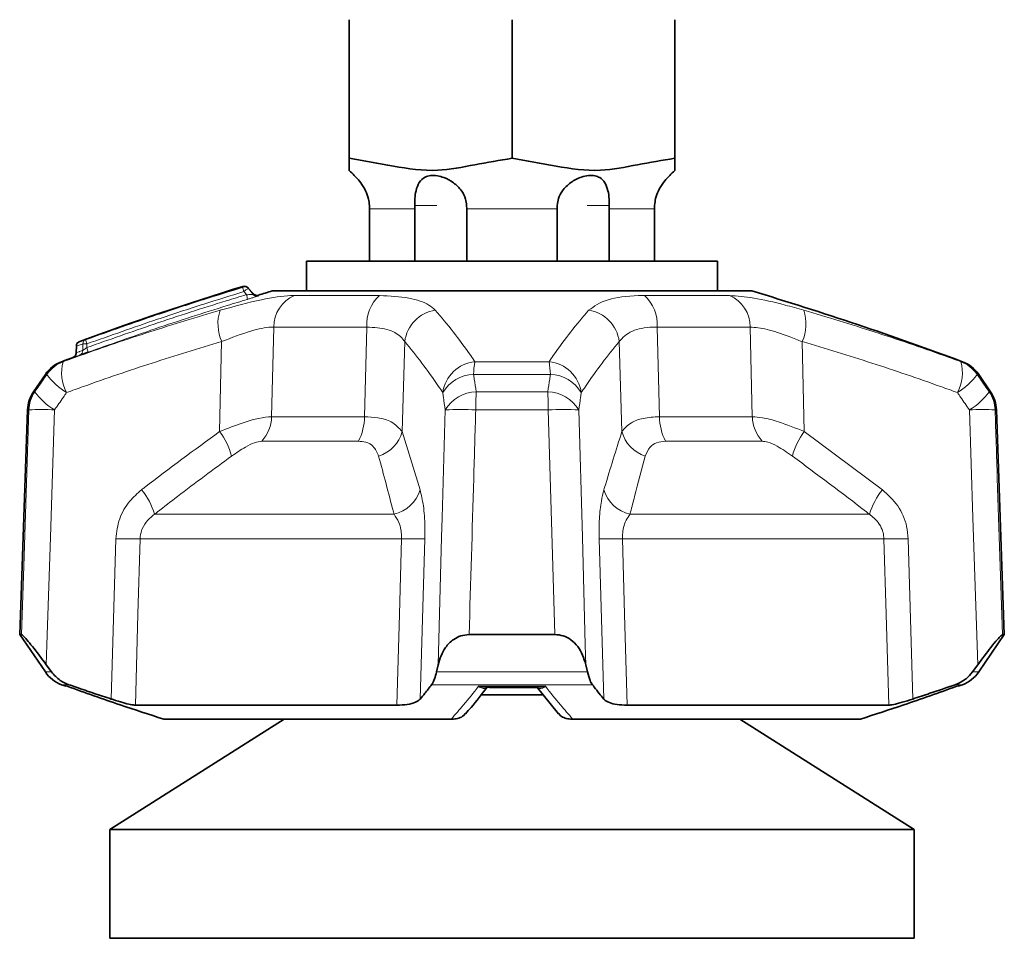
# Model space of a CAD drawing. Header units: millimetres. Extents: x 0 to 1118, y 0 to 864.
# Tile 43 of 91: x 715 to 735, y 175 to 193. Entities that reach past the tile are written whole.
import ezdxf

# ---------------------------------------------------------------- set-up
doc = ezdxf.new("R2010")
doc.units = ezdxf.units.MM

msp = doc.modelspace()

# ---------------------------------------------------------------- linework, layer by layer
at = {"color": 7, "linetype": 'Continuous', "lineweight": 35}
for p, q in [((721.88, 193.29), (721.88, 190.593)), ((725.048, 193.29), (725.048, 190.593)), ((728.215, 193.29), (728.215, 190.593)), ((722.275, 189.609), (722.275, 188.593)), ((723.156, 189.609), (723.155, 189.676)), ((723.156, 188.593), (723.156, 189.609)), ((724.165, 189.676), (724.167, 189.609)), ((724.167, 189.609), (724.167, 188.593)), ((725.929, 189.609), (725.93, 189.676)), ((725.929, 188.593), (725.929, 189.609)), ((726.94, 189.676), (726.939, 189.609)), ((726.939, 189.609), (726.939, 188.593)), ((727.82, 188.593), (727.82, 189.609)), ((721.048, 188.593), (721.048, 188.01)), ((721.048, 188.593), (729.048, 188.593)), ((729.048, 188.01), (729.048, 188.593)), ((720.006, 187.959), (719.915, 188.067)), ((720.381, 188.01), (729.714, 188.01)), ((716.567, 186.939), (716.562, 186.803)), ((715.964, 186.385), (715.733, 186.049)), ((734.362, 186.049), (734.132, 186.385)), ((715.617, 185.695), (715.464, 181.323)), ((734.631, 181.323), (734.478, 185.695)), ((715.464, 181.323), (715.964, 180.594)), ((715.464, 181.323), (715.501, 181.323)), ((724.213, 181.323), (725.882, 181.323)), ((734.132, 180.594), (734.631, 181.323)), ((734.595, 181.323), (734.631, 181.323)), ((715.981, 180.735), (716.083, 180.594)), ((723.578, 180.594), (723.609, 180.735)), ((726.486, 180.735), (726.517, 180.594)), ((734.012, 180.594), (734.115, 180.735)), ((724.611, 180.294), (725.544, 180.294)), ((725.515, 180.316), (725.952, 179.781)), ((725.652, 180.151), (724.436, 180.151)), ((717.716, 179.947), (722.807, 179.947)), ((727.288, 179.947), (732.38, 179.947)), ((720.615, 179.676), (717.216, 177.526)), ((718.267, 179.676), (723.864, 179.676)), ((726.231, 179.676), (731.829, 179.676)), ((732.879, 177.526), (729.48, 179.676)), ((717.216, 177.526), (717.216, 175.409)), ((725.048, 177.526), (717.216, 177.526)), ((732.879, 177.526), (725.048, 177.526)), ((732.879, 175.409), (732.879, 177.526)), ((725.048, 175.409), (717.216, 175.409)), ((732.879, 175.409), (725.048, 175.409))]:
    msp.add_line(p, q, dxfattribs=at)
at = {"color": 7, "linetype": 'Continuous', "lineweight": 18}
for p, q in [((723.156, 189.609), (722.275, 189.609)), ((723.155, 189.676), (723.586, 189.676)), ((725.929, 189.609), (724.167, 189.609)), ((726.94, 189.676), (726.509, 189.676)), ((727.82, 189.609), (726.939, 189.609)), ((719.916, 188.066), (719.916, 188.057)), ((719.877, 187.938), (719.828, 187.997)), ((720.814, 187.922), (722.469, 187.922)), ((727.627, 187.922), (729.281, 187.922)), ((720.411, 187.307), (720.369, 185.563)), ((722.223, 187.307), (720.411, 187.307)), ((722.175, 185.563), (722.223, 187.307)), ((727.872, 187.307), (727.92, 185.563)), ((729.684, 187.307), (727.872, 187.307)), ((729.726, 185.563), (729.684, 187.307)), ((716.578, 186.938), (716.567, 186.939)), ((716.578, 186.938), (716.573, 186.811)), ((716.692, 186.852), (716.695, 186.98)), ((716.773, 186.98), (716.771, 186.908)), ((719.357, 185.273), (719.396, 187.023)), ((722.961, 187.023), (722.908, 185.273)), ((727.187, 185.273), (727.134, 187.023)), ((730.699, 187.023), (730.738, 185.273)), ((716.281, 186.633), (716.311, 186.633)), ((724.325, 186.633), (725.77, 186.633)), ((733.785, 186.633), (733.814, 186.633)), ((715.995, 186.385), (715.964, 186.385)), ((725.796, 186.385), (724.299, 186.385)), ((734.132, 186.385), (734.101, 186.385)), ((715.733, 186.049), (715.759, 186.049)), ((724.351, 186.049), (725.744, 186.049)), ((734.336, 186.049), (734.362, 186.049)), ((715.643, 185.695), (715.617, 185.695)), ((720.369, 185.563), (722.175, 185.563)), ((725.753, 185.695), (724.342, 185.695)), ((727.92, 185.563), (729.726, 185.563)), ((734.478, 185.695), (734.452, 185.695)), ((722.908, 185.273), (723.258, 184.139)), ((730.738, 185.273), (732.26, 184.139)), ((722.057, 185.086), (720.177, 185.086)), ((729.918, 185.086), (728.038, 185.086)), ((718.089, 183.662), (722.751, 183.662)), ((727.345, 183.662), (732.007, 183.662)), ((717.247, 180.067), (717.334, 183.186)), ((722.896, 183.186), (717.807, 183.186)), ((723.352, 183.186), (723.262, 180.067)), ((726.834, 180.067), (726.743, 183.186)), ((732.288, 183.186), (727.199, 183.186)), ((732.762, 183.186), (732.848, 180.067)), ((715.964, 180.594), (716.083, 180.594)), ((723.578, 180.594), (726.517, 180.594)), ((734.012, 180.594), (734.132, 180.594)), ((716.422, 180.346), (716.281, 180.346)), ((716.365, 180.315), (716.389, 180.315)), ((726.613, 180.346), (723.483, 180.346)), ((724.397, 180.315), (725.698, 180.315)), ((733.814, 180.346), (733.674, 180.346)), ((733.706, 180.315), (733.731, 180.315))]:
    msp.add_line(p, q, dxfattribs=at)
at = {"color": 7, "linetype": 'Continuous', "lineweight": 18, "flags": 128}
for points in [[(719.916, 188.057), (719.969, 187.994), (720.005, 187.95)], [(715.501, 181.323), (715.544, 182.655), (715.643, 185.695)], [(716.143, 185.695), (716.062, 183.215), (715.993, 181.121), (715.981, 180.735)], [(723.609, 180.735), (723.678, 183.215), (723.689, 183.595), (723.747, 185.695)], [(725.882, 181.323), (725.843, 182.655), (725.753, 185.695)], [(726.349, 185.695), (726.417, 183.215), (726.475, 181.121), (726.486, 180.735)], [(734.115, 180.735), (734.034, 183.215), (734.021, 183.595), (733.952, 185.695)], [(717.807, 183.186), (717.766, 181.718), (717.716, 179.947)], [(722.807, 179.947), (722.856, 181.718), (722.896, 183.186)], [(727.199, 183.186), (727.239, 181.718), (727.288, 179.947)], [(732.38, 179.947), (732.33, 181.718), (732.288, 183.186)]]:
    msp.add_lwpolyline(points, dxfattribs=at)
at = {"color": 7, "linetype": 'Continuous', "lineweight": 35}
for centre, radius, start, end in [((721.214, 189.609), 1, 40.2965, 48.2172), ((728.881, 189.609), 1, 131.759, 139.7107), ((739.545, 124.157), 66.917, 107.15255, 110.02267), ((719.839, 188.002), 0.1, 40.007, 107.1746), ((720.082, 188.014), 0.1, 220.0516, 286.8613), ((720.082, 188.024), 0.1, 220.8091, 286.7392), ((739.545, 124.157), 66.667, 106.70547, 106.94855), ((710.551, 124.157), 66.667, 69.57678, 73.29453), ((716.667, 186.935), 0.1, 110.0225, 177.7704), ((739.545, 124.157), 66.667, 110.22349, 110.42322), ((716.462, 186.807), 0.1, 289.8134, 358.278), ((716.514, 186.008), 0.667, 110.4232, 145.587), ((733.582, 186.008), 0.667, 34.413, 69.5768), ((716.283, 185.672), 0.667, 145.587, 178), ((733.812, 185.672), 0.667, 2, 34.413), ((716.514, 180.971), 0.667, 214.413, 249.5768), ((733.582, 180.971), 0.667, 290.4232, 325.587), ((739.545, 242.822), 66.667, 249.57678, 249.65351), ((710.551, 242.822), 66.667, 290.34649, 290.42322)]:
    msp.add_arc(centre, radius, start, end, dxfattribs=at)
at = {"color": 7, "linetype": 'Continuous', "lineweight": 18}
for centre, radius, start, end in [((719.839, 187.993), 0.1, 40.0467, 107.0762), ((720.075, 188.094), 0.266, 181.1246, 201.4619), ((720.04, 187.785), 0.299, 114.5141, 135.0211), ((719.623, 187.839), 0.273, 1.3105, 21.1322), ((721.069, 187.315), 0.658, 112.8228, 180.6719), ((722.964, 187.368), 0.743, 131.8043, 184.6461), ((727.131, 187.368), 0.743, 355.3539, 48.1957), ((729.026, 187.315), 0.658, 359.3281, 67.1772), ((720.2, 187.371), 0.876, 162.4913, 203.4107), ((723.657, 186.942), 0.7, 98.3659, 173.3354), ((726.439, 186.942), 0.7, 6.6646, 81.6341), ((729.895, 187.371), 0.876, 336.5893, 17.5087), ((716.785, 186.987), 0.0903, 112.4527, 184.4609), ((717.005, 187.087), 0.256, 183.6475, 204.6984), ((716.667, 186.946), 0.0897, 112.2678, 184.7656), ((716.734, 185.459), 1.522, 88.5233, 91.4767), ((716.534, 186.8), 0.26, 3.8765, 24.5253), ((716.483, 186.803), 0.0899, 292.5527, 4.6955), ((716.601, 186.845), 0.0905, 292.7322, 4.3872), ((716.544, 186.01), 0.665, 110.5039, 145.6958), ((717.085, 186.415), 0.805, 164.2649, 208.4527), ((724.398, 185.931), 0.706, 95.8895, 171.788), ((726.109, 186.319), 1.811, 170.0335, 177.9273), ((723.986, 186.319), 1.811, 2.0727, 9.9665), ((725.698, 185.931), 0.706, 8.212, 84.1105), ((733.01, 186.415), 0.805, 331.5473, 15.7351), ((733.552, 186.01), 0.665, 34.3042, 69.4961), ((717.037, 187.13), 1.281, 215.5752, 239.0574), ((724.329, 185.648), 0.738, 92.3145, 148.6768), ((725.766, 185.648), 0.738, 31.3232, 87.6855), ((733.059, 187.13), 1.281, 300.9426, 324.4248), ((716.311, 185.672), 0.668, 145.6705, 178.0118), ((716.79, 186.782), 1.265, 215.4469, 239.2442), ((724.378, 185.309), 0.74, 92.0822, 148.5597), ((731.802, 185.689), 7.459, 177.2328, 179.9493), ((718.294, 185.689), 7.459, 0.0507, 2.7672), ((725.717, 185.309), 0.74, 31.4403, 87.9178), ((733.305, 186.782), 1.265, 300.7558, 324.5531), ((733.784, 185.672), 0.668, 1.9882, 34.3295), ((715.893, 180.701), 5.001, 87.1365, 92.8635), ((719.652, 185.575), 0.717, 317.097, 359.0511), ((721.18, 185.556), 0.995, 331.8365, 0.3992), ((724.045, 178.085), 7.616, 87.7584, 92.2416), ((726.051, 178.085), 7.616, 87.7584, 92.2416), ((728.915, 185.556), 0.995, 179.6008, 208.1635), ((730.444, 185.575), 0.717, 180.9489, 222.903), ((734.202, 180.701), 5.001, 87.1365, 92.8635), ((718.254, 184.439), 1.383, 14.9892, 37.1014), ((722.247, 185.45), 0.685, 287.4872, 345.0482), ((727.849, 185.45), 0.685, 194.9518, 252.5128), ((731.841, 184.439), 1.383, 142.8986, 165.0108), ((716.891, 183.331), 1.243, 15.4611, 40.5446), ((722.593, 184.338), 0.694, 283.1252, 343.3179), ((727.502, 184.338), 0.694, 196.6821, 256.8748), ((733.205, 183.331), 1.243, 139.4554, 164.5389), ((717.57, 190.726), 7.544, 268.2023, 271.7977), ((723.124, 190.108), 6.926, 268.115, 271.885), ((726.971, 190.108), 6.926, 268.115, 271.885), ((732.525, 190.726), 7.544, 268.2023, 271.7977)]:
    msp.add_arc(centre, radius, start, end, dxfattribs=at)
at = {"color": 7, "linetype": 'Continuous', "lineweight": 35}
for points, knots in [([(721.88, 190.593), (722.165, 190.541), (722.735, 190.436), (723.557, 190.308), (724.325, 190.473), (724.807, 190.553), (725.048, 190.593)], [0, 0, 0, 0, 0.271626, 0.542687, 0.771111, 1, 1, 1, 1]), ([(721.88, 190.355), (721.88, 190.355), (721.88, 190.323), (721.88, 190.469), (721.88, 190.552), (721.88, 190.593)], [0, 0, 0, 0, 0.000005, 0.498507, 1, 1, 1, 1]), ([(725.048, 190.593), (725.333, 190.541), (725.902, 190.436), (726.725, 190.308), (727.493, 190.473), (727.974, 190.553), (728.215, 190.593)], [0, 0, 0, 0, 0.271626, 0.542687, 0.771111, 1, 1, 1, 1]), ([(728.215, 190.593), (728.215, 190.592), (728.215, 190.564), (728.215, 190.43), (728.215, 190.38), (728.215, 190.355)], [0, 0, 0, 0, 0.017005, 0.508921, 1, 1, 1, 1]), ([(721.976, 190.257), (721.976, 190.257), (721.966, 190.268), (721.977, 190.256), (722.02, 190.215), (722.103, 190.12), (722.194, 189.977), (722.255, 189.82), (722.268, 189.718), (722.273, 189.676)], [0, 0, 0, 0, 0.001387, 0.146042, 0.279985, 0.487111, 0.699741, 0.877116, 1, 1, 1, 1]), ([(723.155, 189.676), (723.155, 189.721), (723.155, 189.821), (723.179, 189.979), (723.236, 190.128), (723.333, 190.225), (723.46, 190.264), (723.591, 190.258), (723.748, 190.214), (723.917, 190.121), (724.063, 189.977), (724.148, 189.82), (724.16, 189.718), (724.165, 189.676)], [0, 0, 0, 0, 0.068837, 0.15561, 0.274919, 0.395619, 0.471778, 0.548294, 0.619144, 0.728704, 0.841176, 0.935, 1, 1, 1, 1]), ([(725.93, 189.676), (725.935, 189.721), (725.948, 189.821), (726.034, 189.979), (726.186, 190.128), (726.371, 190.225), (726.539, 190.264), (726.664, 190.258), (726.775, 190.214), (726.862, 190.121), (726.917, 189.977), (726.941, 189.82), (726.941, 189.718), (726.94, 189.676)], [0, 0, 0, 0, 0.068837, 0.15561, 0.274919, 0.395619, 0.471778, 0.548294, 0.619144, 0.728704, 0.841176, 0.935, 1, 1, 1, 1]), ([(727.823, 189.676), (727.828, 189.721), (727.841, 189.821), (727.902, 189.979), (727.998, 190.129), (728.083, 190.222), (728.123, 190.261), (728.119, 190.257), (728.117, 190.255)], [0, 0, 0, 0, 0.137696, 0.311272, 0.549931, 0.791372, 0.943716, 1, 1, 1, 1]), ([(722.273, 189.676), (722.274, 189.663), (722.275, 189.641), (722.275, 189.618), (722.275, 189.609)], [0, 0, 0, 0, 0.586298, 1, 1, 1, 1]), ([(727.82, 189.609), (727.82, 189.623), (727.821, 189.645), (727.822, 189.668), (727.823, 189.676)], [0, 0, 0, 0, 0.622921, 1, 1, 1, 1]), ([(716.75, 187.07), (717.207, 187.232), (717.965, 187.5), (718.986, 187.834), (719.55, 188.008), (719.81, 188.089)], [0, 0, 0, 0, 0.45096, 0.747381, 1, 1, 1, 1]), ([(716.499, 186.714), (716.499, 186.713), (716.497, 186.713), (716.509, 186.717), (716.517, 186.72)], [0, 0, 0, 0, 0.309464, 1, 1, 1, 1]), ([(716.636, 186.762), (716.646, 186.765), (716.669, 186.773), (716.725, 186.793), (716.771, 186.809), (716.794, 186.817)], [0, 0, 0, 0, 0.282839, 0.641629, 1, 1, 1, 1]), ([(715.981, 180.735), (715.888, 180.859), (715.753, 181.04), (715.606, 181.219), (715.528, 181.306), (715.51, 181.317), (715.501, 181.323)], [0, 0, 0, 0, 0.455736, 0.663828, 0.840546, 1, 1, 1, 1]), ([(724.213, 181.323), (724.158, 181.317), (724.047, 181.306), (723.884, 181.217), (723.705, 181.036), (723.646, 180.852), (723.609, 180.735)], [0, 0, 0, 0, 0.161654, 0.322164, 0.570665, 1, 1, 1, 1]), ([(726.486, 180.735), (726.446, 180.859), (726.388, 181.04), (726.207, 181.219), (726.053, 181.306), (725.937, 181.317), (725.882, 181.323)], [0, 0, 0, 0, 0.455736, 0.663828, 0.840546, 1, 1, 1, 1]), ([(734.595, 181.323), (734.586, 181.317), (734.568, 181.306), (734.488, 181.217), (734.339, 181.036), (734.202, 180.852), (734.115, 180.735)], [0, 0, 0, 0, 0.161654, 0.322164, 0.570665, 1, 1, 1, 1]), ([(716.083, 180.594), (716.137, 180.533), (716.233, 180.425), (716.364, 180.37), (716.422, 180.346)], [0, 0, 0, 0, 0.558816, 1, 1, 1, 1]), ([(723.483, 180.346), (723.503, 180.379), (723.539, 180.437), (723.566, 180.547), (723.578, 180.594)], [0, 0, 0, 0, 0.576857, 1, 1, 1, 1]), ([(726.517, 180.594), (726.533, 180.533), (726.561, 180.425), (726.597, 180.37), (726.613, 180.346)], [0, 0, 0, 0, 0.558816, 1, 1, 1, 1]), ([(733.674, 180.346), (733.749, 180.379), (733.88, 180.437), (733.973, 180.547), (734.012, 180.594)], [0, 0, 0, 0, 0.576857, 1, 1, 1, 1]), ([(716.389, 180.315), (716.733, 180.192), (717.356, 179.97), (717.985, 179.767), (718.267, 179.676)], [0, 0, 0, 0, 0.552474, 1, 1, 1, 1]), ([(716.422, 180.346), (716.468, 180.33), (716.631, 180.273), (716.906, 180.179), (717.135, 180.103), (717.247, 180.067)], [0, 0, 0, 0, 0.168844, 0.594697, 1, 1, 1, 1]), ([(723.262, 180.067), (723.292, 180.104), (723.366, 180.195), (723.439, 180.289), (723.483, 180.346)], [0, 0, 0, 0, 0.406082, 1, 1, 1, 1]), ([(724.143, 179.781), (724.179, 179.821), (724.32, 179.982), (724.459, 180.163), (724.563, 180.299)], [0, 0, 0, 0, 0.25202, 1, 1, 1, 1]), ([(724.537, 180.299), (724.563, 180.295), (724.589, 180.292), (724.613, 180.299), (724.614, 180.299)], [0, 0, 0, 0, 0.969349, 1, 1, 1, 1]), ([(726.613, 180.346), (726.625, 180.33), (726.669, 180.273), (726.742, 180.179), (726.804, 180.103), (726.834, 180.067)], [0, 0, 0, 0, 0.168844, 0.594697, 1, 1, 1, 1]), ([(731.829, 179.676), (732.11, 179.767), (732.739, 179.97), (733.362, 180.192), (733.706, 180.315)], [0, 0, 0, 0, 0.447788, 1, 1, 1, 1]), ([(732.848, 180.067), (732.96, 180.104), (733.236, 180.195), (733.511, 180.289), (733.674, 180.346)], [0, 0, 0, 0, 0.406082, 1, 1, 1, 1]), ([(717.716, 179.947), (717.688, 179.95), (717.633, 179.955), (717.476, 179.995), (717.338, 180.037), (717.259, 180.063), (717.247, 180.067)], [0, 0, 0, 0, 0.312228, 0.624137, 0.944904, 1, 1, 1, 1]), ([(723.262, 180.067), (723.235, 180.044), (723.182, 180), (723.019, 179.956), (722.877, 179.95), (722.807, 179.947)], [0, 0, 0, 0, 0.336652, 0.673851, 1, 1, 1, 1]), ([(727.288, 179.947), (727.221, 179.95), (727.086, 179.955), (726.932, 179.995), (726.86, 180.037), (726.837, 180.063), (726.834, 180.067)], [0, 0, 0, 0, 0.312228, 0.624137, 0.944904, 1, 1, 1, 1]), ([(732.848, 180.067), (732.778, 180.044), (732.638, 180), (732.468, 179.956), (732.409, 179.95), (732.38, 179.947)], [0, 0, 0, 0, 0.336652, 0.673851, 1, 1, 1, 1]), ([(724.138, 179.785), (724.128, 179.772), (724.097, 179.731), (724.017, 179.688), (723.946, 179.68), (723.911, 179.676)], [0, 0, 0, 0, 0.182795, 0.591359, 1, 1, 1, 1]), ([(725.957, 179.785), (725.967, 179.773), (725.998, 179.731), (726.078, 179.688), (726.149, 179.68), (726.184, 179.676)], [0, 0, 0, 0, 0.185467, 0.592695, 1, 1, 1, 1]), ([(723.911, 179.676), (723.899, 179.676), (723.883, 179.676), (723.868, 179.676), (723.864, 179.676)], [0, 0, 0, 0, 0.766134, 1, 1, 1, 1]), ([(726.231, 179.676), (726.219, 179.676), (726.203, 179.676), (726.188, 179.676), (726.184, 179.676)], [0, 0, 0, 0, 0.766303, 1, 1, 1, 1])]:
    msp.add_open_spline(points, degree=3, knots=knots, dxfattribs=at)
at = {"color": 7, "linetype": 'Continuous', "lineweight": 18}
for points, knots in [([(719.81, 188.089), (719.81, 188.089), (719.81, 188.094), (719.81, 188.096), (719.81, 188.097)], [0, 0, 0, 0, 0.002214, 1, 1, 1, 1]), ([(716.771, 186.908), (717.207, 187.062), (718.107, 187.38), (719.146, 187.715), (719.747, 187.898), (719.877, 187.938)], [0, 0, 0, 0, 0.423682, 0.875181, 1, 1, 1, 1]), ([(719.828, 187.997), (719.569, 187.917), (719.006, 187.743), (717.986, 187.409), (717.229, 187.141), (716.773, 186.98)], [0, 0, 0, 0, 0.252608, 0.549028, 1, 1, 1, 1]), ([(719.895, 187.846), (719.765, 187.806), (719.165, 187.623), (718.128, 187.289), (717.229, 186.971), (716.794, 186.817)], [0, 0, 0, 0, 0.124808, 0.5763, 1, 1, 1, 1]), ([(719.365, 187.634), (719.644, 187.711), (720.173, 187.855), (720.617, 187.919), (720.789, 187.921), (720.814, 187.922)], [0, 0, 0, 0, 0.487113, 0.923782, 1, 1, 1, 1]), ([(720.005, 187.95), (720.005, 187.949), (720.005, 187.948), (719.999, 187.945), (719.993, 187.944), (719.979, 187.941), (719.959, 187.939), (719.924, 187.938), (719.895, 187.937), (719.879, 187.938), (719.877, 187.938)], [0, 0, 0, 0, 0.143996, 0.173327, 0.333937, 0.347081, 0.529647, 0.734105, 0.967254, 1, 1, 1, 1]), ([(719.895, 187.846), (719.898, 187.847), (719.924, 187.854), (719.971, 187.869), (720.029, 187.888), (720.075, 187.903), (720.105, 187.915), (720.109, 187.917), (720.111, 187.919)], [0, 0, 0, 0, 0.029382, 0.242659, 0.439738, 0.627019, 0.81364, 1, 1, 1, 1]), ([(720.005, 187.95), (720.005, 187.951), (720.005, 187.955), (720.005, 187.96), (720.005, 187.958), (720.005, 187.958)], [0, 0, 0, 0, 0.1233865, 0.7643156, 1, 1, 1, 1]), ([(720.111, 187.927), (720.111, 187.927), (720.111, 187.929), (720.111, 187.924), (720.111, 187.919), (720.111, 187.919)], [0, 0, 0, 0, 0.236048, 0.87667, 1, 1, 1, 1]), ([(722.469, 187.922), (722.669, 187.912), (723.068, 187.891), (723.407, 187.767), (723.516, 187.669), (723.555, 187.634)], [0, 0, 0, 0, 0.395963, 0.786901, 1, 1, 1, 1]), ([(726.54, 187.634), (726.646, 187.711), (726.846, 187.855), (727.316, 187.919), (727.587, 187.921), (727.627, 187.922)], [0, 0, 0, 0, 0.487113, 0.923782, 1, 1, 1, 1]), ([(729.281, 187.922), (729.429, 187.912), (729.724, 187.891), (730.259, 187.767), (730.608, 187.669), (730.731, 187.634)], [0, 0, 0, 0, 0.395963, 0.786901, 1, 1, 1, 1]), ([(716.311, 186.633), (716.421, 186.673), (716.98, 186.875), (717.995, 187.223), (718.908, 187.497), (719.365, 187.634)], [0, 0, 0, 0, 0.10922, 0.554207, 1, 1, 1, 1]), ([(723.555, 187.634), (723.672, 187.497), (723.905, 187.223), (724.159, 186.875), (724.298, 186.673), (724.325, 186.633)], [0, 0, 0, 0, 0.445793, 0.89078, 1, 1, 1, 1]), ([(725.77, 186.633), (725.797, 186.673), (725.936, 186.875), (726.19, 187.223), (726.424, 187.497), (726.54, 187.634)], [0, 0, 0, 0, 0.10922, 0.554207, 1, 1, 1, 1]), ([(730.731, 187.634), (731.188, 187.497), (732.101, 187.223), (733.115, 186.875), (733.674, 186.673), (733.785, 186.633)], [0, 0, 0, 0, 0.445793, 0.89078, 1, 1, 1, 1]), ([(720.411, 187.307), (720.394, 187.307), (720.275, 187.306), (719.957, 187.241), (719.592, 187.099), (719.396, 187.023)], [0, 0, 0, 0, 0.074321, 0.503741, 1, 1, 1, 1]), ([(722.961, 187.023), (722.936, 187.057), (722.864, 187.154), (722.639, 187.279), (722.361, 187.298), (722.223, 187.307)], [0, 0, 0, 0, 0.219476, 0.612439, 1, 1, 1, 1]), ([(727.872, 187.307), (727.845, 187.307), (727.658, 187.306), (727.333, 187.241), (727.203, 187.099), (727.134, 187.023)], [0, 0, 0, 0, 0.074321, 0.503741, 1, 1, 1, 1]), ([(730.699, 187.023), (730.613, 187.057), (730.371, 187.154), (729.995, 187.279), (729.787, 187.298), (729.684, 187.307)], [0, 0, 0, 0, 0.219476, 0.612439, 1, 1, 1, 1]), ([(716.633, 187.029), (716.641, 187.032), (716.663, 187.04), (716.703, 187.054), (716.733, 187.064), (716.75, 187.07)], [0, 0, 0, 0, 0.213244, 0.569433, 1, 1, 1, 1]), ([(719.396, 187.023), (718.945, 186.887), (718.042, 186.615), (717.04, 186.271), (716.487, 186.071), (716.378, 186.031)], [0, 0, 0, 0, 0.445417, 0.890659, 1, 1, 1, 1]), ([(716.695, 186.98), (716.678, 186.974), (716.647, 186.963), (716.608, 186.95), (716.586, 186.941), (716.578, 186.938)], [0, 0, 0, 0, 0.430556, 0.786748, 1, 1, 1, 1]), ([(716.771, 186.908), (716.76, 186.9), (716.737, 186.883), (716.709, 186.863), (716.697, 186.856), (716.692, 186.852)], [0, 0, 0, 0, 0.37449, 0.732454, 1, 1, 1, 1]), ([(723.699, 186.031), (723.673, 186.071), (723.539, 186.271), (723.294, 186.615), (723.072, 186.887), (722.961, 187.023)], [0, 0, 0, 0, 0.109341, 0.554583, 1, 1, 1, 1]), ([(727.134, 187.023), (727.023, 186.887), (726.801, 186.615), (726.557, 186.271), (726.423, 186.071), (726.396, 186.031)], [0, 0, 0, 0, 0.445417, 0.8906595, 1, 1, 1, 1]), ([(733.718, 186.031), (733.609, 186.071), (733.056, 186.271), (732.053, 186.615), (731.151, 186.887), (730.699, 187.023)], [0, 0, 0, 0, 0.109341, 0.554583, 1, 1, 1, 1]), ([(716.636, 186.762), (716.629, 186.759), (716.608, 186.752), (716.568, 186.738), (716.536, 186.727), (716.517, 186.72)], [0, 0, 0, 0, 0.1811782, 0.5311656, 1, 1, 1, 1]), ([(716.573, 186.811), (716.568, 186.807), (716.562, 186.803), (716.563, 186.803), (716.563, 186.803)], [0, 0, 0, 0, 0.695206, 1, 1, 1, 1]), ([(716.573, 186.811), (716.586, 186.816), (716.605, 186.822), (716.638, 186.834), (716.663, 186.843), (716.684, 186.85), (716.692, 186.852)], [0, 0, 0, 0, 0.34999, 0.468824, 0.818816, 1, 1, 1, 1]), ([(715.759, 186.049), (715.817, 186.13), (715.895, 186.242), (715.973, 186.355), (715.995, 186.385)], [0, 0, 0, 0, 0.72895, 1, 1, 1, 1]), ([(724.299, 186.385), (724.304, 186.355), (724.321, 186.242), (724.339, 186.13), (724.351, 186.049)], [0, 0, 0, 0, 0.27105, 1, 1, 1, 1]), ([(725.744, 186.049), (725.757, 186.13), (725.774, 186.242), (725.792, 186.355), (725.796, 186.385)], [0, 0, 0, 0, 0.72895, 1, 1, 1, 1]), ([(734.101, 186.385), (734.122, 186.355), (734.201, 186.242), (734.279, 186.13), (734.336, 186.049)], [0, 0, 0, 0, 0.27105, 1, 1, 1, 1]), ([(716.378, 186.031), (716.357, 186.001), (716.278, 185.889), (716.2, 185.777), (716.143, 185.695)], [0, 0, 0, 0, 0.271012, 1, 1, 1, 1]), ([(723.747, 185.695), (723.735, 185.777), (723.719, 185.889), (723.703, 186.001), (723.699, 186.031)], [0, 0, 0, 0, 0.728988, 1, 1, 1, 1]), ([(726.396, 186.031), (726.392, 186.001), (726.376, 185.889), (726.36, 185.777), (726.349, 185.695)], [0, 0, 0, 0, 0.271012, 1, 1, 1, 1]), ([(733.952, 185.695), (733.895, 185.777), (733.817, 185.889), (733.739, 186.001), (733.718, 186.031)], [0, 0, 0, 0, 0.728988, 1, 1, 1, 1]), ([(719.357, 185.273), (719.512, 185.335), (719.783, 185.443), (720.133, 185.542), (720.29, 185.556), (720.369, 185.563)], [0, 0, 0, 0, 0.395387, 0.691753, 1, 1, 1, 1]), ([(722.175, 185.563), (722.264, 185.558), (722.466, 185.548), (722.748, 185.459), (722.849, 185.341), (722.908, 185.273)], [0, 0, 0, 0, 0.247164, 0.561326, 1, 1, 1, 1]), ([(724.342, 185.695), (724.329, 185.251), (724.286, 183.794), (724.243, 182.336), (724.213, 181.323)], [0, 0, 0, 0, 0.304645, 1, 1, 1, 1]), ([(727.187, 185.273), (727.239, 185.335), (727.329, 185.443), (727.594, 185.542), (727.81, 185.556), (727.92, 185.563)], [0, 0, 0, 0, 0.395387, 0.691753, 1, 1, 1, 1]), ([(729.726, 185.563), (729.789, 185.558), (729.931, 185.548), (730.271, 185.459), (730.566, 185.341), (730.738, 185.273)], [0, 0, 0, 0, 0.247164, 0.561326, 1, 1, 1, 1]), ([(734.452, 185.695), (734.466, 185.251), (734.514, 183.794), (734.562, 182.336), (734.595, 181.323)], [0, 0, 0, 0, 0.304645, 1, 1, 1, 1]), ([(717.835, 184.139), (717.855, 184.154), (718.355, 184.542), (718.866, 184.915), (719.357, 185.273)], [0, 0, 0, 0, 0.0396607, 1, 1, 1, 1]), ([(726.838, 184.139), (726.842, 184.154), (726.957, 184.542), (727.074, 184.915), (727.187, 185.273)], [0, 0, 0, 0, 0.039661, 1, 1, 1, 1]), ([(720.177, 185.086), (720.132, 185.08), (720.04, 185.066), (719.832, 184.963), (719.68, 184.858), (719.59, 184.796)], [0, 0, 0, 0, 0.2875, 0.579133, 1, 1, 1, 1]), ([(722.452, 184.796), (722.424, 184.865), (722.377, 184.978), (722.223, 185.072), (722.107, 185.082), (722.057, 185.086)], [0, 0, 0, 0, 0.464641, 0.770158, 1, 1, 1, 1]), ([(728.038, 185.086), (727.976, 185.08), (727.852, 185.066), (727.71, 184.963), (727.668, 184.858), (727.643, 184.796)], [0, 0, 0, 0, 0.2875, 0.579133, 1, 1, 1, 1]), ([(730.505, 184.796), (730.406, 184.865), (730.241, 184.978), (730.036, 185.072), (729.953, 185.082), (729.918, 185.086)], [0, 0, 0, 0, 0.464641, 0.770158, 1, 1, 1, 1]), ([(719.59, 184.796), (719.237, 184.536), (718.752, 184.178), (718.256, 183.793), (718.108, 183.677), (718.089, 183.662)], [0, 0, 0, 0, 0.699894, 0.960207, 1, 1, 1, 1]), ([(722.751, 183.662), (722.747, 183.677), (722.647, 184.064), (722.548, 184.438), (722.452, 184.796)], [0, 0, 0, 0, 0.039794, 1, 1, 1, 1]), ([(727.643, 184.796), (727.574, 184.536), (727.478, 184.178), (727.379, 183.793), (727.349, 183.677), (727.345, 183.662)], [0, 0, 0, 0, 0.699894, 0.960207, 1, 1, 1, 1]), ([(732.007, 183.662), (731.987, 183.677), (731.493, 184.064), (730.989, 184.438), (730.505, 184.796)], [0, 0, 0, 0, 0.039794, 1, 1, 1, 1]), ([(717.835, 184.139), (717.756, 184.068), (717.579, 183.911), (717.385, 183.582), (717.351, 183.318), (717.334, 183.186)], [0, 0, 0, 0, 0.289426, 0.644444, 1, 1, 1, 1]), ([(723.352, 183.186), (723.353, 183.266), (723.356, 183.492), (723.329, 183.844), (723.281, 184.041), (723.258, 184.139)], [0, 0, 0, 0, 0.2175479, 0.6095208, 1, 1, 1, 1]), ([(726.838, 184.139), (726.82, 184.068), (726.78, 183.911), (726.742, 183.582), (726.743, 183.318), (726.743, 183.186)], [0, 0, 0, 0, 0.289426, 0.644444, 1, 1, 1, 1]), ([(732.762, 183.186), (732.754, 183.266), (732.734, 183.492), (732.578, 183.844), (732.366, 184.041), (732.26, 184.139)], [0, 0, 0, 0, 0.2175479, 0.6095208, 1, 1, 1, 1]), ([(718.089, 183.662), (718.044, 183.628), (717.948, 183.554), (717.87, 183.435), (717.821, 183.309), (717.813, 183.241), (717.807, 183.186)], [0, 0, 0, 0, 0.311999, 0.665265, 0.720964, 1, 1, 1, 1]), ([(722.751, 183.662), (722.785, 183.615), (722.843, 183.535), (722.881, 183.397), (722.897, 183.287), (722.896, 183.226), (722.896, 183.186)], [0, 0, 0, 0, 0.4151069, 0.6937438, 0.7969189, 1, 1, 1, 1]), ([(727.345, 183.662), (727.319, 183.628), (727.263, 183.554), (727.223, 183.435), (727.2, 183.309), (727.2, 183.241), (727.199, 183.186)], [0, 0, 0, 0, 0.311999, 0.665265, 0.720964, 1, 1, 1, 1]), ([(732.007, 183.662), (732.067, 183.615), (732.166, 183.535), (732.243, 183.397), (732.279, 183.287), (732.285, 183.226), (732.288, 183.186)], [0, 0, 0, 0, 0.415107, 0.693744, 0.796919, 1, 1, 1, 1]), ([(723.864, 179.676), (723.944, 179.767), (724.123, 179.97), (724.3, 180.192), (724.397, 180.315)], [0, 0, 0, 0, 0.447788, 1, 1, 1, 1]), ([(724.397, 180.315), (724.398, 180.314), (724.423, 180.308), (724.47, 180.296), (724.515, 180.298), (724.537, 180.299)], [0, 0, 0, 0, 0.016217, 0.529423, 1, 1, 1, 1]), ([(724.567, 180.299), (724.565, 180.295), (724.548, 180.274), (724.503, 180.268), (724.448, 180.28), (724.41, 180.305), (724.398, 180.314), (724.397, 180.315)], [0, 0, 0, 0, 0.0574473, 0.3832844, 0.7882808, 0.9935121, 1, 1, 1, 1]), ([(725.698, 180.315), (725.698, 180.314), (725.685, 180.305), (725.648, 180.28), (725.592, 180.266), (725.543, 180.277), (725.521, 180.306), (725.514, 180.315)], [0, 0, 0, 0, 0.005893, 0.192313, 0.560188, 0.856159, 1, 1, 1, 1]), ([(725.544, 180.299), (725.57, 180.298), (725.62, 180.295), (725.673, 180.308), (725.697, 180.314), (725.698, 180.315)], [0, 0, 0, 0, 0.523109, 0.985392, 1, 1, 1, 1]), ([(725.698, 180.315), (725.796, 180.192), (725.973, 179.97), (726.151, 179.767), (726.231, 179.676)], [0, 0, 0, 0, 0.552212, 1, 1, 1, 1])]:
    msp.add_open_spline(points, degree=3, knots=knots, dxfattribs=at)

doc.saveas('drawing.dxf')
